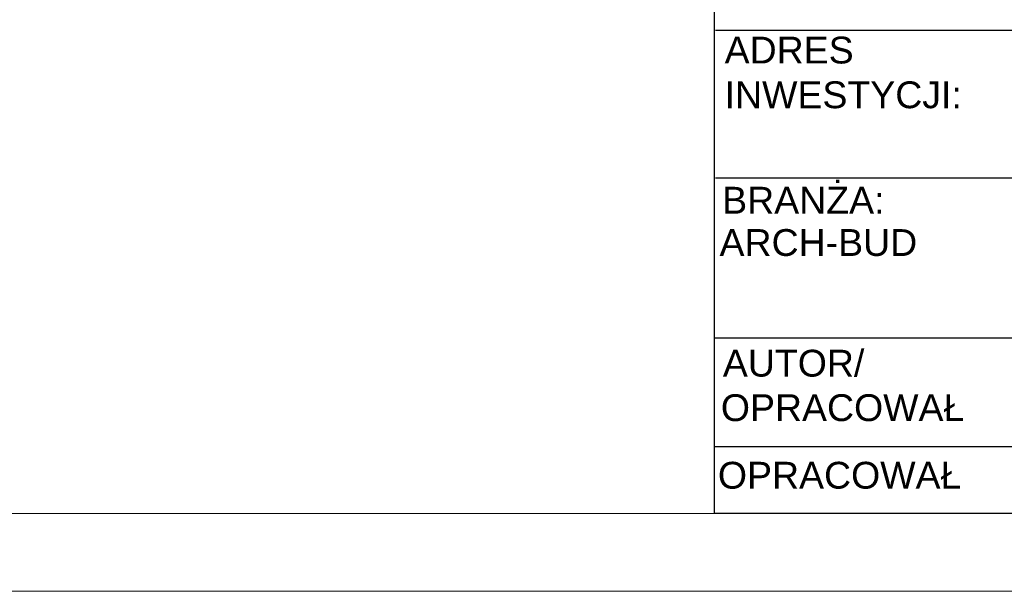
# Model space of a CAD drawing. Header units: millimetres. Extents: x 0 to 12515, y 0 to 27803.
# Tile 46 of 97: x 10932 to 11565, y 19393 to 19760. Entities that reach past the tile are written whole.
import ezdxf

# ---------------------------------------------------------------- set-up
doc = ezdxf.new("R2010")
doc.units = ezdxf.units.MM
doc.layers.add('PDF_A-TABELKA', color=7, linetype='Continuous')
doc.layers.add('PDF_Text', color=7, linetype='Continuous')
doc.layers.add('SQ_Opisy', color=7, linetype='Continuous', lineweight=18)
doc.layers.add('SQ_TAB TEKST', color=8, linetype='Continuous', lineweight=0)
doc.styles.add('PDF Arial-BoldMT', font='arial.ttf')
doc.styles.add('PDF ArialMT', font='arial.ttf')

# ---------------------------------------------------------------- blocks, each defined once
blk = doc.blocks.new('tabelka')
at = {"layer": 'PDF_A-TABELKA', "lineweight": 25}
for points in [[(26628.5, -28113.82), (26628.5, -27397.28), (25541.98, -27397.28), (25541.98, -28113.82)], [(25541.98, -27397.28), (25541.98, -28019.87)], [(26629.35, -27803.93), (25542.83, -27803.93)], [(26629.35, -27898.56), (25542.83, -27898.56)], [(26628.5, -28001.29), (25541.98, -28001.29)], [(26501.05, -28071.19), (25541.98, -28071.19)], [(26628.5, -28113.82), (25541.98, -28113.82)]]:
    blk.add_lwpolyline(points, dxfattribs=at)
at = {"layer": 'PDF_Text', "attachment_point": 4}
for s, insert, char_height, style in [('ADRES\\PINWESTYCJI:', (25548.61, -27830.87), 17.2174, 'PDF ArialMT'), ('BRANŻA:', (25547.04, -27912.78), 17.217, 'PDF ArialMT'), ('ARCH-BUD', (25545.34, -27940.06), 17.217, 'PDF Arial-BoldMT'), ('AUTOR/', (25547.47, -28017.51), 17.217, 'PDF ArialMT'), ('OPRACOWAŁ', (25546.19, -28046.07), 17.217, 'PDF ArialMT'), ('OPRACOWAŁ', (25544.29, -28089.44), 17.217, 'PDF ArialMT')]:
    blk.add_mtext(s, dxfattribs=dict(at, insert=insert, char_height=char_height, style=style))

msp = doc.modelspace()

# ---------------------------------------------------------------- linework, layer by layer
at = {"layer": 'SQ_Opisy', "lineweight": 9}
for points in [[(6474.868, 19393.228), (12514.868, 19393.228), (12514.868, 27803.228), (6474.868, 27803.228)], [(6674.868, 19443.228), (12464.868, 19443.228), (12464.868, 27753.228), (6674.868, 27753.228)]]:
    msp.add_lwpolyline(points, close=True, dxfattribs=at)

# ---------------------------------------------------------------- block references
at = {"layer": 'SQ_TAB TEKST', "lineweight": 35}
msp.add_blockref('tabelka', (-14163.634, 47557.05), dxfattribs=at)

doc.saveas('drawing.dxf')
